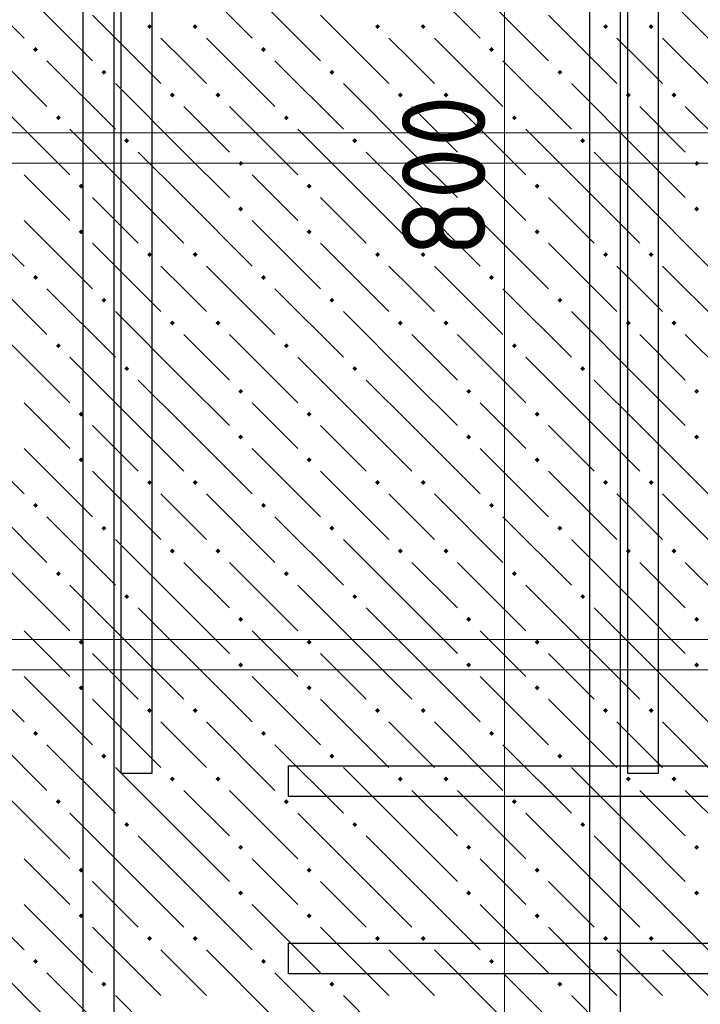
# Model space of a CAD drawing. Header units: millimetres. Extents: x 0 to 42000, y 0 to 29700.
# Tile 16 of 64: x 8148 to 9939, y 13861 to 16452. Entities that reach past the tile are written whole.
import ezdxf

# ---------------------------------------------------------------- set-up
doc = ezdxf.new("R2010")
doc.units = ezdxf.units.MM
for name, color, linetype, lineweight in [('ЖБ Перекрытие верхний уровень', 7, 'Continuous', 18), ('Обрамление П-обр. равн.', 7, 'Continuous', 25), ('Размерная линия_ общее', 7, 'Continuous', 13), ('Ребро вкладыша арматура S1', 7, 'Continuous', 25), ('Фоновоя арматура Х1', 7, 'Continuous', 25)]:
    doc.layers.add(name, color=color, linetype=linetype, lineweight=lineweight)
doc.styles.add('ISOCPEUR', font='txt')

msp = doc.modelspace()

# ---------------------------------------------------------------- hatches: boundary and pattern name
at = {"layer": 'ЖБ Перекрытие верхний уровень', "linetype": 'Continuous', "lineweight": 18, "transparency": 33554687}
for points in [[(8482.8, 16433.5), (8489.3, 16440), (8495.8, 16433.5), (8489.3, 16427)], [(8602.8, 16433.5), (8609.3, 16440), (8615.8, 16433.5), (8609.3, 16427)], [(9082.8, 16433.5), (9089.3, 16440), (9095.8, 16433.5), (9089.3, 16427)], [(9202.8, 16433.5), (9209.3, 16440), (9215.8, 16433.5), (9209.3, 16427)], [(9682.8, 16433.5), (9689.3, 16440), (9695.8, 16433.5), (9689.3, 16427)], [(9802.8, 16433.5), (9809.3, 16440), (9815.8, 16433.5), (9809.3, 16427)], [(8182.8, 16373.5), (8189.3, 16380), (8195.8, 16373.5), (8189.3, 16367)], [(8782.8, 16373.5), (8789.3, 16380), (8795.8, 16373.5), (8789.3, 16367)], [(9382.8, 16373.5), (9389.3, 16380), (9395.8, 16373.5), (9389.3, 16367)], [(8362.8, 16313.5), (8369.3, 16320), (8375.8, 16313.5), (8369.3, 16307)], [(8962.8, 16313.5), (8969.3, 16320), (8975.8, 16313.5), (8969.3, 16307)], [(9562.8, 16313.5), (9569.3, 16320), (9575.8, 16313.5), (9569.3, 16307)], [(8542.8, 16253.5), (8549.3, 16260), (8555.8, 16253.5), (8549.3, 16247)], [(8662.8, 16253.5), (8669.3, 16260), (8675.8, 16253.5), (8669.3, 16247)], [(9142.8, 16253.5), (9149.3, 16260), (9155.8, 16253.5), (9149.3, 16247)], [(9262.8, 16253.5), (9269.3, 16260), (9275.8, 16253.5), (9269.3, 16247)], [(9742.8, 16253.5), (9749.3, 16260), (9755.8, 16253.5), (9749.3, 16247)], [(9862.8, 16253.5), (9869.3, 16260), (9875.8, 16253.5), (9869.3, 16247)], [(8242.8, 16193.5), (8249.3, 16200), (8255.8, 16193.5), (8249.3, 16187)], [(8842.8, 16193.5), (8849.3, 16200), (8855.8, 16193.5), (8849.3, 16187)], [(9442.8, 16193.5), (9449.3, 16200), (9455.8, 16193.5), (9449.3, 16187)], [(8422.8, 16133.5), (8429.3, 16140), (8435.8, 16133.5), (8429.3, 16127)], [(9022.8, 16133.5), (9029.3, 16140), (9035.8, 16133.5), (9029.3, 16127)], [(9622.8, 16133.5), (9629.3, 16140), (9635.8, 16133.5), (9629.3, 16127)], [(8722.8, 16073.5), (8729.3, 16080), (8735.8, 16073.5), (8729.3, 16067)], [(9322.8, 16073.5), (9329.3, 16080), (9335.8, 16073.5), (9329.3, 16067)], [(9922.8, 16073.5), (9929.3, 16080), (9935.8, 16073.5), (9929.3, 16067)], [(8302.8, 16013.5), (8309.3, 16020), (8315.8, 16013.5), (8309.3, 16007)], [(8902.8, 16013.5), (8909.3, 16020), (8915.8, 16013.5), (8909.3, 16007)], [(9502.8, 16013.5), (9509.3, 16020), (9515.8, 16013.5), (9509.3, 16007)], [(8722.8, 15953.5), (8729.3, 15960), (8735.8, 15953.5), (8729.3, 15947)], [(9322.8, 15953.5), (9329.3, 15960), (9335.8, 15953.5), (9329.3, 15947)], [(9922.8, 15953.5), (9929.3, 15960), (9935.8, 15953.5), (9929.3, 15947)], [(8302.8, 15893.5), (8309.3, 15900), (8315.8, 15893.5), (8309.3, 15887)], [(8902.8, 15893.5), (8909.3, 15900), (8915.8, 15893.5), (8909.3, 15887)], [(9502.8, 15893.5), (9509.3, 15900), (9515.8, 15893.5), (9509.3, 15887)], [(8482.8, 15833.5), (8489.3, 15840), (8495.8, 15833.5), (8489.3, 15827)], [(8602.8, 15833.5), (8609.3, 15840), (8615.8, 15833.5), (8609.3, 15827)], [(9082.8, 15833.5), (9089.3, 15840), (9095.8, 15833.5), (9089.3, 15827)], [(9202.8, 15833.5), (9209.3, 15840), (9215.8, 15833.5), (9209.3, 15827)], [(9682.8, 15833.5), (9689.3, 15840), (9695.8, 15833.5), (9689.3, 15827)], [(9802.8, 15833.5), (9809.3, 15840), (9815.8, 15833.5), (9809.3, 15827)], [(8182.8, 15773.5), (8189.3, 15780), (8195.8, 15773.5), (8189.3, 15767)], [(8782.8, 15773.5), (8789.3, 15780), (8795.8, 15773.5), (8789.3, 15767)], [(9382.8, 15773.5), (9389.3, 15780), (9395.8, 15773.5), (9389.3, 15767)], [(8362.8, 15713.5), (8369.3, 15720), (8375.8, 15713.5), (8369.3, 15707)], [(8962.8, 15713.5), (8969.3, 15720), (8975.8, 15713.5), (8969.3, 15707)], [(9562.8, 15713.5), (9569.3, 15720), (9575.8, 15713.5), (9569.3, 15707)], [(8542.8, 15653.5), (8549.3, 15660), (8555.8, 15653.5), (8549.3, 15647)], [(8662.8, 15653.5), (8669.3, 15660), (8675.8, 15653.5), (8669.3, 15647)], [(9142.8, 15653.5), (9149.3, 15660), (9155.8, 15653.5), (9149.3, 15647)], [(9262.8, 15653.5), (9269.3, 15660), (9275.8, 15653.5), (9269.3, 15647)], [(9742.8, 15653.5), (9749.3, 15660), (9755.8, 15653.5), (9749.3, 15647)], [(9862.8, 15653.5), (9869.3, 15660), (9875.8, 15653.5), (9869.3, 15647)], [(8242.8, 15593.5), (8249.3, 15600), (8255.8, 15593.5), (8249.3, 15587)], [(8842.8, 15593.5), (8849.3, 15600), (8855.8, 15593.5), (8849.3, 15587)], [(9442.8, 15593.5), (9449.3, 15600), (9455.8, 15593.5), (9449.3, 15587)], [(8422.8, 15533.5), (8429.3, 15540), (8435.8, 15533.5), (8429.3, 15527)], [(9022.8, 15533.5), (9029.3, 15540), (9035.8, 15533.5), (9029.3, 15527)], [(9622.8, 15533.5), (9629.3, 15540), (9635.8, 15533.5), (9629.3, 15527)], [(8722.8, 15473.5), (8729.3, 15480), (8735.8, 15473.5), (8729.3, 15467)], [(9322.8, 15473.5), (9329.3, 15480), (9335.8, 15473.5), (9329.3, 15467)], [(9922.8, 15473.5), (9929.3, 15480), (9935.8, 15473.5), (9929.3, 15467)], [(8302.8, 15413.5), (8309.3, 15420), (8315.8, 15413.5), (8309.3, 15407)], [(8902.8, 15413.5), (8909.3, 15420), (8915.8, 15413.5), (8909.3, 15407)], [(9502.8, 15413.5), (9509.3, 15420), (9515.8, 15413.5), (9509.3, 15407)], [(8722.8, 15353.5), (8729.3, 15360), (8735.8, 15353.5), (8729.3, 15347)], [(9322.8, 15353.5), (9329.3, 15360), (9335.8, 15353.5), (9329.3, 15347)], [(9922.8, 15353.5), (9929.3, 15360), (9935.8, 15353.5), (9929.3, 15347)], [(8302.8, 15293.5), (8309.3, 15300), (8315.8, 15293.5), (8309.3, 15287)], [(8902.8, 15293.5), (8909.3, 15300), (8915.8, 15293.5), (8909.3, 15287)], [(9502.8, 15293.5), (9509.3, 15300), (9515.8, 15293.5), (9509.3, 15287)], [(8482.8, 15233.5), (8489.3, 15240), (8495.8, 15233.5), (8489.3, 15227)], [(8602.8, 15233.5), (8609.3, 15240), (8615.8, 15233.5), (8609.3, 15227)], [(9082.8, 15233.5), (9089.3, 15240), (9095.8, 15233.5), (9089.3, 15227)], [(9202.8, 15233.5), (9209.3, 15240), (9215.8, 15233.5), (9209.3, 15227)], [(9682.8, 15233.5), (9689.3, 15240), (9695.8, 15233.5), (9689.3, 15227)], [(9802.8, 15233.5), (9809.3, 15240), (9815.8, 15233.5), (9809.3, 15227)], [(8182.8, 15173.5), (8189.3, 15180), (8195.8, 15173.5), (8189.3, 15167)], [(8782.8, 15173.5), (8789.3, 15180), (8795.8, 15173.5), (8789.3, 15167)], [(9382.8, 15173.5), (9389.3, 15180), (9395.8, 15173.5), (9389.3, 15167)], [(8362.8, 15113.5), (8369.3, 15120), (8375.8, 15113.5), (8369.3, 15107)], [(8962.8, 15113.5), (8969.3, 15120), (8975.8, 15113.5), (8969.3, 15107)], [(9562.8, 15113.5), (9569.3, 15120), (9575.8, 15113.5), (9569.3, 15107)], [(8542.8, 15053.5), (8549.3, 15060), (8555.8, 15053.5), (8549.3, 15047)], [(8662.8, 15053.5), (8669.3, 15060), (8675.8, 15053.5), (8669.3, 15047)], [(9142.8, 15053.5), (9149.3, 15060), (9155.8, 15053.5), (9149.3, 15047)], [(9262.8, 15053.5), (9269.3, 15060), (9275.8, 15053.5), (9269.3, 15047)], [(9742.8, 15053.5), (9749.3, 15060), (9755.8, 15053.5), (9749.3, 15047)], [(9862.8, 15053.5), (9869.3, 15060), (9875.8, 15053.5), (9869.3, 15047)], [(8242.8, 14993.5), (8249.3, 15000), (8255.8, 14993.5), (8249.3, 14987)], [(8842.8, 14993.5), (8849.3, 15000), (8855.8, 14993.5), (8849.3, 14987)], [(9442.8, 14993.5), (9449.3, 15000), (9455.8, 14993.5), (9449.3, 14987)], [(8422.8, 14933.5), (8429.3, 14940), (8435.8, 14933.5), (8429.3, 14927)], [(9022.8, 14933.5), (9029.3, 14940), (9035.8, 14933.5), (9029.3, 14927)], [(9622.8, 14933.5), (9629.3, 14940), (9635.8, 14933.5), (9629.3, 14927)], [(8722.8, 14873.5), (8729.3, 14880), (8735.8, 14873.5), (8729.3, 14867)], [(9322.8, 14873.5), (9329.3, 14880), (9335.8, 14873.5), (9329.3, 14867)], [(9922.8, 14873.5), (9929.3, 14880), (9935.8, 14873.5), (9929.3, 14867)], [(8302.8, 14813.5), (8309.3, 14820), (8315.8, 14813.5), (8309.3, 14807)], [(8902.8, 14813.5), (8909.3, 14820), (8915.8, 14813.5), (8909.3, 14807)], [(9502.8, 14813.5), (9509.3, 14820), (9515.8, 14813.5), (9509.3, 14807)], [(8722.8, 14753.5), (8729.3, 14760), (8735.8, 14753.5), (8729.3, 14747)], [(9322.8, 14753.5), (9329.3, 14760), (9335.8, 14753.5), (9329.3, 14747)], [(9922.8, 14753.5), (9929.3, 14760), (9935.8, 14753.5), (9929.3, 14747)], [(8302.8, 14693.5), (8309.3, 14700), (8315.8, 14693.5), (8309.3, 14687)], [(8902.8, 14693.5), (8909.3, 14700), (8915.8, 14693.5), (8909.3, 14687)], [(9502.8, 14693.5), (9509.3, 14700), (9515.8, 14693.5), (9509.3, 14687)], [(8482.8, 14633.5), (8489.3, 14640), (8495.8, 14633.5), (8489.3, 14627)], [(8602.8, 14633.5), (8609.3, 14640), (8615.8, 14633.5), (8609.3, 14627)], [(9082.8, 14633.5), (9089.3, 14640), (9095.8, 14633.5), (9089.3, 14627)], [(9202.8, 14633.5), (9209.3, 14640), (9215.8, 14633.5), (9209.3, 14627)], [(9682.8, 14633.5), (9689.3, 14640), (9695.8, 14633.5), (9689.3, 14627)], [(9802.8, 14633.5), (9809.3, 14640), (9815.8, 14633.5), (9809.3, 14627)], [(8182.8, 14573.5), (8189.3, 14580), (8195.8, 14573.5), (8189.3, 14567)], [(8782.8, 14573.5), (8789.3, 14580), (8795.8, 14573.5), (8789.3, 14567)], [(9382.8, 14573.5), (9389.3, 14580), (9395.8, 14573.5), (9389.3, 14567)], [(8362.8, 14513.5), (8369.3, 14520), (8375.8, 14513.5), (8369.3, 14507)], [(8962.8, 14513.5), (8969.3, 14520), (8975.8, 14513.5), (8969.3, 14507)], [(9562.8, 14513.5), (9569.3, 14520), (9575.8, 14513.5), (9569.3, 14507)], [(8542.8, 14453.5), (8549.3, 14460), (8555.8, 14453.5), (8549.3, 14447)], [(8662.8, 14453.5), (8669.3, 14460), (8675.8, 14453.5), (8669.3, 14447)], [(9142.8, 14453.5), (9149.3, 14460), (9155.8, 14453.5), (9149.3, 14447)], [(9262.8, 14453.5), (9269.3, 14460), (9275.8, 14453.5), (9269.3, 14447)], [(9742.8, 14453.5), (9749.3, 14460), (9755.8, 14453.5), (9749.3, 14447)], [(9862.8, 14453.5), (9869.3, 14460), (9875.8, 14453.5), (9869.3, 14447)], [(8242.8, 14393.5), (8249.3, 14400), (8255.8, 14393.5), (8249.3, 14387)], [(8842.8, 14393.5), (8849.3, 14400), (8855.8, 14393.5), (8849.3, 14387)], [(9442.8, 14393.5), (9449.3, 14400), (9455.8, 14393.5), (9449.3, 14387)], [(8422.8, 14333.5), (8429.3, 14340), (8435.8, 14333.5), (8429.3, 14327)], [(9022.8, 14333.5), (9029.3, 14340), (9035.8, 14333.5), (9029.3, 14327)], [(9622.8, 14333.5), (9629.3, 14340), (9635.8, 14333.5), (9629.3, 14327)], [(8722.8, 14273.5), (8729.3, 14280), (8735.8, 14273.5), (8729.3, 14267)], [(9322.8, 14273.5), (9329.3, 14280), (9335.8, 14273.5), (9329.3, 14267)], [(9922.8, 14273.5), (9929.3, 14280), (9935.8, 14273.5), (9929.3, 14267)], [(8302.8, 14213.5), (8309.3, 14220), (8315.8, 14213.5), (8309.3, 14207)], [(8902.8, 14213.5), (8909.3, 14220), (8915.8, 14213.5), (8909.3, 14207)], [(9502.8, 14213.5), (9509.3, 14220), (9515.8, 14213.5), (9509.3, 14207)], [(8722.8, 14153.5), (8729.3, 14160), (8735.8, 14153.5), (8729.3, 14147)], [(9322.8, 14153.5), (9329.3, 14160), (9335.8, 14153.5), (9329.3, 14147)], [(9922.8, 14153.5), (9929.3, 14160), (9935.8, 14153.5), (9929.3, 14147)], [(8302.8, 14093.5), (8309.3, 14100), (8315.8, 14093.5), (8309.3, 14087)], [(8902.8, 14093.5), (8909.3, 14100), (8915.8, 14093.5), (8909.3, 14087)], [(9502.8, 14093.5), (9509.3, 14100), (9515.8, 14093.5), (9509.3, 14087)], [(8482.8, 14033.5), (8489.3, 14040), (8495.8, 14033.5), (8489.3, 14027)], [(8602.8, 14033.5), (8609.3, 14040), (8615.8, 14033.5), (8609.3, 14027)], [(9082.8, 14033.5), (9089.3, 14040), (9095.8, 14033.5), (9089.3, 14027)], [(9202.8, 14033.5), (9209.3, 14040), (9215.8, 14033.5), (9209.3, 14027)], [(9682.8, 14033.5), (9689.3, 14040), (9695.8, 14033.5), (9689.3, 14027)], [(9802.8, 14033.5), (9809.3, 14040), (9815.8, 14033.5), (9809.3, 14027)], [(8182.8, 13973.5), (8189.3, 13980), (8195.8, 13973.5), (8189.3, 13967)], [(8782.8, 13973.5), (8789.3, 13980), (8795.8, 13973.5), (8789.3, 13967)], [(9382.8, 13973.5), (9389.3, 13980), (9395.8, 13973.5), (9389.3, 13967)], [(8362.8, 13913.5), (8369.3, 13920), (8375.8, 13913.5), (8369.3, 13907)], [(8962.8, 13913.5), (8969.3, 13920), (8975.8, 13913.5), (8969.3, 13907)], [(9562.8, 13913.5), (9569.3, 13920), (9575.8, 13913.5), (9569.3, 13907)]]:
    msp.add_hatch(color=7, dxfattribs=at).paths.add_polyline_path(points, flags=16)

# ---------------------------------------------------------------- linework, layer by layer
at = {"layer": 'ЖБ Перекрытие верхний уровень', "color": 9, "linetype": 'Continuous', "lineweight": 18, "true_color": 0xc7c7c7, "transparency": 33554687}
for p, q in [((7979.3, 16583.5), (8159.3, 16403.5)), ((8579.3, 16583.5), (8759.3, 16403.5)), ((9179.3, 16583.5), (9359.3, 16403.5)), ((9779.3, 16583.5), (9959.3, 16403.5)), ((8159.3, 16523.5), (8339.3, 16343.5)), ((8759.3, 16523.5), (8939.3, 16343.5)), ((9359.3, 16523.5), (9539.3, 16343.5)), ((8339.3, 16463.5), (8519.3, 16283.5)), ((8939.3, 16463.5), (9119.3, 16283.5)), ((9539.3, 16463.5), (9719.3, 16283.5)), ((8039.3, 16403.5), (8219.3, 16223.5)), ((8579.3, 16343.5), (8519.3, 16403.5)), ((8639.3, 16403.5), (8819.3, 16223.5)), ((9179.3, 16343.5), (9119.3, 16403.5)), ((9239.3, 16403.5), (9419.3, 16223.5)), ((9779.3, 16343.5), (9719.3, 16403.5)), ((9839.3, 16403.5), (10019.3, 16223.5)), ((8219.3, 16343.5), (8399.3, 16163.5)), ((8639.3, 16283.5), (8579.3, 16343.5)), ((8819.3, 16343.5), (8999.3, 16163.5)), ((9239.3, 16283.5), (9179.3, 16343.5)), ((9419.3, 16343.5), (9599.3, 16163.5)), ((9839.3, 16283.5), (9779.3, 16343.5)), ((8579.3, 16103.5), (8399.3, 16283.5)), ((9179.3, 16103.5), (8999.3, 16283.5)), ((9779.3, 16103.5), (9599.3, 16283.5)), ((8099.3, 16223.5), (8279.3, 16043.5)), ((8579.3, 16223.5), (8699.3, 16103.5)), ((8699.3, 16223.5), (8879.3, 16043.5)), ((9179.3, 16223.5), (9299.3, 16103.5)), ((9299.3, 16223.5), (9479.3, 16043.5)), ((9779.3, 16223.5), (9899.3, 16103.5)), ((9899.3, 16223.5), (10079.3, 16043.5)), ((8459.3, 15983.5), (8279.3, 16163.5)), ((9059.3, 15983.5), (8879.3, 16163.5)), ((9659.3, 15983.5), (9479.3, 16163.5)), ((8459.3, 16103.5), (8579.3, 15983.5)), ((8579.3, 16103.5), (8699.3, 15983.5)), ((9059.3, 16103.5), (9179.3, 15983.5)), ((9179.3, 16103.5), (9299.3, 15983.5)), ((9659.3, 16103.5), (9779.3, 15983.5)), ((9779.3, 16103.5), (9899.3, 15983.5)), ((8219.3, 15983.5), (8159.3, 16043.5)), ((8819.3, 15983.5), (8759.3, 16043.5)), ((9419.3, 15983.5), (9359.3, 16043.5)), ((7979.3, 15983.5), (8159.3, 15803.5)), ((8279.3, 15923.5), (8219.3, 15983.5)), ((8339.3, 15983.5), (8459.3, 15863.5)), ((8459.3, 15983.5), (8579.3, 15863.5)), ((8579.3, 15983.5), (8759.3, 15803.5)), ((8879.3, 15923.5), (8819.3, 15983.5)), ((8939.3, 15983.5), (9059.3, 15863.5)), ((9059.3, 15983.5), (9179.3, 15863.5)), ((9179.3, 15983.5), (9359.3, 15803.5)), ((9479.3, 15923.5), (9419.3, 15983.5)), ((9539.3, 15983.5), (9659.3, 15863.5)), ((9659.3, 15983.5), (9779.3, 15863.5)), ((9779.3, 15983.5), (9959.3, 15803.5)), ((8159.3, 15923.5), (8339.3, 15743.5)), ((8759.3, 15923.5), (8939.3, 15743.5)), ((9359.3, 15923.5), (9539.3, 15743.5)), ((8339.3, 15863.5), (8519.3, 15683.5)), ((8939.3, 15863.5), (9119.3, 15683.5)), ((9539.3, 15863.5), (9719.3, 15683.5)), ((8039.3, 15803.5), (8219.3, 15623.5)), ((8579.3, 15743.5), (8519.3, 15803.5)), ((8639.3, 15803.5), (8819.3, 15623.5)), ((9179.3, 15743.5), (9119.3, 15803.5)), ((9239.3, 15803.5), (9419.3, 15623.5)), ((9779.3, 15743.5), (9719.3, 15803.5)), ((9839.3, 15803.5), (10019.3, 15623.5)), ((8219.3, 15743.5), (8399.3, 15563.5)), ((8639.3, 15683.5), (8579.3, 15743.5)), ((8819.3, 15743.5), (8999.3, 15563.5)), ((9239.3, 15683.5), (9179.3, 15743.5)), ((9419.3, 15743.5), (9599.3, 15563.5)), ((9839.3, 15683.5), (9779.3, 15743.5)), ((8579.3, 15503.5), (8399.3, 15683.5)), ((9179.3, 15503.5), (8999.3, 15683.5)), ((9779.3, 15503.5), (9599.3, 15683.5)), ((8099.3, 15623.5), (8279.3, 15443.5)), ((8579.3, 15623.5), (8699.3, 15503.5)), ((8699.3, 15623.5), (8879.3, 15443.5)), ((9179.3, 15623.5), (9299.3, 15503.5)), ((9299.3, 15623.5), (9479.3, 15443.5)), ((9779.3, 15623.5), (9899.3, 15503.5)), ((9899.3, 15623.5), (10079.3, 15443.5)), ((8459.3, 15383.5), (8279.3, 15563.5)), ((9059.3, 15383.5), (8879.3, 15563.5)), ((9659.3, 15383.5), (9479.3, 15563.5)), ((8459.3, 15503.5), (8579.3, 15383.5)), ((8579.3, 15503.5), (8699.3, 15383.5)), ((9059.3, 15503.5), (9179.3, 15383.5)), ((9179.3, 15503.5), (9299.3, 15383.5)), ((9659.3, 15503.5), (9779.3, 15383.5)), ((9779.3, 15503.5), (9899.3, 15383.5)), ((8219.3, 15383.5), (8159.3, 15443.5)), ((8819.3, 15383.5), (8759.3, 15443.5)), ((9419.3, 15383.5), (9359.3, 15443.5)), ((7979.3, 15383.5), (8159.3, 15203.5)), ((8279.3, 15323.5), (8219.3, 15383.5)), ((8339.3, 15383.5), (8459.3, 15263.5)), ((8459.3, 15383.5), (8579.3, 15263.5)), ((8579.3, 15383.5), (8759.3, 15203.5)), ((8879.3, 15323.5), (8819.3, 15383.5)), ((8939.3, 15383.5), (9059.3, 15263.5)), ((9059.3, 15383.5), (9179.3, 15263.5)), ((9179.3, 15383.5), (9359.3, 15203.5)), ((9479.3, 15323.5), (9419.3, 15383.5)), ((9539.3, 15383.5), (9659.3, 15263.5)), ((9659.3, 15383.5), (9779.3, 15263.5)), ((9779.3, 15383.5), (9959.3, 15203.5)), ((8159.3, 15323.5), (8339.3, 15143.5)), ((8759.3, 15323.5), (8939.3, 15143.5)), ((9359.3, 15323.5), (9539.3, 15143.5)), ((8339.3, 15263.5), (8519.3, 15083.5)), ((8939.3, 15263.5), (9119.3, 15083.5)), ((9539.3, 15263.5), (9719.3, 15083.5)), ((8039.3, 15203.5), (8219.3, 15023.5)), ((8579.3, 15143.5), (8519.3, 15203.5)), ((8639.3, 15203.5), (8819.3, 15023.5)), ((9179.3, 15143.5), (9119.3, 15203.5)), ((9239.3, 15203.5), (9419.3, 15023.5)), ((9779.3, 15143.5), (9719.3, 15203.5)), ((9839.3, 15203.5), (10019.3, 15023.5)), ((8219.3, 15143.5), (8399.3, 14963.5)), ((8639.3, 15083.5), (8579.3, 15143.5)), ((8819.3, 15143.5), (8999.3, 14963.5)), ((9239.3, 15083.5), (9179.3, 15143.5)), ((9419.3, 15143.5), (9599.3, 14963.5)), ((9839.3, 15083.5), (9779.3, 15143.5)), ((8579.3, 14903.5), (8399.3, 15083.5)), ((9179.3, 14903.5), (8999.3, 15083.5)), ((9779.3, 14903.5), (9599.3, 15083.5)), ((8099.3, 15023.5), (8279.3, 14843.5)), ((8579.3, 15023.5), (8699.3, 14903.5)), ((8699.3, 15023.5), (8879.3, 14843.5)), ((9179.3, 15023.5), (9299.3, 14903.5)), ((9299.3, 15023.5), (9479.3, 14843.5)), ((9779.3, 15023.5), (9899.3, 14903.5)), ((9899.3, 15023.5), (10079.3, 14843.5)), ((8459.3, 14783.5), (8279.3, 14963.5)), ((9059.3, 14783.5), (8879.3, 14963.5)), ((9659.3, 14783.5), (9479.3, 14963.5)), ((8459.3, 14903.5), (8579.3, 14783.5)), ((8579.3, 14903.5), (8699.3, 14783.5)), ((9059.3, 14903.5), (9179.3, 14783.5)), ((9179.3, 14903.5), (9299.3, 14783.5)), ((9659.3, 14903.5), (9779.3, 14783.5)), ((9779.3, 14903.5), (9899.3, 14783.5)), ((8219.3, 14783.5), (8159.3, 14843.5)), ((8819.3, 14783.5), (8759.3, 14843.5)), ((9419.3, 14783.5), (9359.3, 14843.5)), ((7979.3, 14783.5), (8159.3, 14603.5)), ((8279.3, 14723.5), (8219.3, 14783.5)), ((8339.3, 14783.5), (8459.3, 14663.5)), ((8459.3, 14783.5), (8579.3, 14663.5)), ((8579.3, 14783.5), (8759.3, 14603.5)), ((8879.3, 14723.5), (8819.3, 14783.5)), ((8939.3, 14783.5), (9059.3, 14663.5)), ((9059.3, 14783.5), (9179.3, 14663.5)), ((9179.3, 14783.5), (9359.3, 14603.5)), ((9479.3, 14723.5), (9419.3, 14783.5)), ((9539.3, 14783.5), (9659.3, 14663.5)), ((9659.3, 14783.5), (9779.3, 14663.5)), ((9779.3, 14783.5), (9959.3, 14603.5)), ((8159.3, 14723.5), (8339.3, 14543.5)), ((8759.3, 14723.5), (8939.3, 14543.5)), ((9359.3, 14723.5), (9539.3, 14543.5)), ((8339.3, 14663.5), (8519.3, 14483.5)), ((8939.3, 14663.5), (9119.3, 14483.5)), ((9539.3, 14663.5), (9719.3, 14483.5)), ((8039.3, 14603.5), (8219.3, 14423.5)), ((8579.3, 14543.5), (8519.3, 14603.5)), ((8639.3, 14603.5), (8819.3, 14423.5)), ((9179.3, 14543.5), (9119.3, 14603.5)), ((9239.3, 14603.5), (9419.3, 14423.5)), ((9779.3, 14543.5), (9719.3, 14603.5)), ((9839.3, 14603.5), (10019.3, 14423.5)), ((8219.3, 14543.5), (8399.3, 14363.5)), ((8639.3, 14483.5), (8579.3, 14543.5)), ((8819.3, 14543.5), (8999.3, 14363.5)), ((9239.3, 14483.5), (9179.3, 14543.5)), ((9419.3, 14543.5), (9599.3, 14363.5)), ((9839.3, 14483.5), (9779.3, 14543.5)), ((8579.3, 14303.5), (8399.3, 14483.5)), ((9179.3, 14303.5), (8999.3, 14483.5)), ((9779.3, 14303.5), (9599.3, 14483.5)), ((8099.3, 14423.5), (8279.3, 14243.5)), ((8579.3, 14423.5), (8699.3, 14303.5)), ((8699.3, 14423.5), (8879.3, 14243.5)), ((9179.3, 14423.5), (9299.3, 14303.5)), ((9299.3, 14423.5), (9479.3, 14243.5)), ((9779.3, 14423.5), (9899.3, 14303.5)), ((9899.3, 14423.5), (10079.3, 14243.5)), ((8459.3, 14183.5), (8279.3, 14363.5)), ((9059.3, 14183.5), (8879.3, 14363.5)), ((9659.3, 14183.5), (9479.3, 14363.5)), ((8459.3, 14303.5), (8579.3, 14183.5)), ((8579.3, 14303.5), (8699.3, 14183.5)), ((9059.3, 14303.5), (9179.3, 14183.5)), ((9179.3, 14303.5), (9299.3, 14183.5)), ((9659.3, 14303.5), (9779.3, 14183.5)), ((9779.3, 14303.5), (9899.3, 14183.5)), ((8219.3, 14183.5), (8159.3, 14243.5)), ((8819.3, 14183.5), (8759.3, 14243.5)), ((9419.3, 14183.5), (9359.3, 14243.5)), ((7979.3, 14183.5), (8159.3, 14003.5)), ((8279.3, 14123.5), (8219.3, 14183.5)), ((8339.3, 14183.5), (8459.3, 14063.5)), ((8459.3, 14183.5), (8579.3, 14063.5)), ((8579.3, 14183.5), (8759.3, 14003.5)), ((8879.3, 14123.5), (8819.3, 14183.5)), ((8939.3, 14183.5), (9059.3, 14063.5)), ((9059.3, 14183.5), (9179.3, 14063.5)), ((9179.3, 14183.5), (9359.3, 14003.5)), ((9479.3, 14123.5), (9419.3, 14183.5)), ((9539.3, 14183.5), (9659.3, 14063.5)), ((9659.3, 14183.5), (9779.3, 14063.5)), ((9779.3, 14183.5), (9959.3, 14003.5)), ((8159.3, 14123.5), (8339.3, 13943.5)), ((8759.3, 14123.5), (8939.3, 13943.5)), ((9359.3, 14123.5), (9539.3, 13943.5)), ((8339.3, 14063.5), (8519.3, 13883.5)), ((8939.3, 14063.5), (9119.3, 13883.5)), ((9539.3, 14063.5), (9719.3, 13883.5)), ((8039.3, 14003.5), (8219.3, 13823.5)), ((8579.3, 13943.5), (8519.3, 14003.5)), ((8639.3, 14003.5), (8819.3, 13823.5)), ((9179.3, 13943.5), (9119.3, 14003.5)), ((9239.3, 14003.5), (9419.3, 13823.5)), ((9779.3, 13943.5), (9719.3, 14003.5)), ((9839.3, 14003.5), (10019.3, 13823.5)), ((8219.3, 13943.5), (8399.3, 13763.5)), ((8639.3, 13883.5), (8579.3, 13943.5)), ((8819.3, 13943.5), (8999.3, 13763.5)), ((9239.3, 13883.5), (9179.3, 13943.5)), ((9419.3, 13943.5), (9599.3, 13763.5)), ((9839.3, 13883.5), (9779.3, 13943.5)), ((8579.3, 13703.5), (8399.3, 13883.5)), ((9179.3, 13703.5), (8999.3, 13883.5)), ((9779.3, 13703.5), (9599.3, 13883.5))]:
    msp.add_line(p, q, dxfattribs=at)
at = {"layer": 'Обрамление П-обр. равн.', "color": 38, "linetype": 'Continuous', "lineweight": 25, "true_color": 0x5f1e0f, "transparency": 33554687}
for points in [[(8314.9, 13214.3), (8314.9, 18527.7), (8394.9, 18527.7), (8394.9, 13214.3), (8314.9, 13214.3)], [(8494.9, 18547.7), (8494.9, 14467.7), (8414.9, 14467.7), (8414.9, 18547.7), (8494.9, 18547.7)], [(9648.2, 13214.3), (9648.2, 18527.7), (9728.2, 18527.7), (9728.2, 13214.3), (9648.2, 13214.3)], [(9828.2, 18547.7), (9828.2, 14467.7), (9748.2, 14467.7), (9748.2, 18547.7), (9828.2, 18547.7)]]:
    msp.add_lwpolyline(points, dxfattribs=at)
at = {"layer": 'Размерная линия_ общее', "color": 251, "linetype": 'Continuous', "lineweight": 13, "true_color": 0x656565, "transparency": 33554687}
msp.add_line((9423.3, 18714.3), (9423.3, 13381), dxfattribs=at)
at = {"layer": 'Ребро вкладыша арматура S1', "color": 7, "linetype": 'Continuous', "lineweight": 25, "transparency": 33554687}
for points in [[(8854.9, 14487.7), (21854.9, 14487.7), (21854.9, 14407.7), (8854.9, 14407.7), (8854.9, 14487.7)], [(8854.9, 14487.7), (21854.9, 14487.7), (21854.9, 14407.7), (8854.9, 14407.7), (8854.9, 14487.7)], [(8854.9, 14021), (21854.9, 14021), (21854.9, 13941), (8854.9, 13941), (8854.9, 14021)], [(8854.9, 14021), (21854.9, 14021), (21854.9, 13941), (8854.9, 13941), (8854.9, 14021)]]:
    msp.add_lwpolyline(points, dxfattribs=at)
at = {"layer": 'Фоновоя арматура Х1', "color": 251, "linetype": 'Continuous', "lineweight": 18, "true_color": 0x656565, "transparency": 33554687}
for points in [[(14021.6, 16074.3), (5081.6, 16074.3), (5081.6, 16154.4), (14021.6, 16154.4), (14021.6, 16074.3)], [(14021.6, 16074.3), (5081.6, 16074.3), (5081.6, 16154.4), (14021.6, 16154.4), (14021.6, 16074.3)], [(14021.6, 14741), (5081.6, 14741), (5081.6, 14821), (14021.6, 14821), (14021.6, 14741)], [(14021.6, 14741), (5081.6, 14741), (5081.6, 14821), (14021.6, 14821), (14021.6, 14741)]]:
    msp.add_lwpolyline(points, dxfattribs=at)

# ---------------------------------------------------------------- texts
at = {"layer": 'Размерная линия_ общее', "color": 251, "linetype": 'Continuous', "lineweight": 25, "true_color": 0x656565, "transparency": 33554687, "insert": (9373.3, 15827.7), "char_height": 220, "width": 561.981, "attachment_point": 7, "rotation": 90, "style": 'ISOCPEUR'}
msp.add_mtext('\\W0.91;800', dxfattribs=at)

doc.saveas('drawing.dxf')
